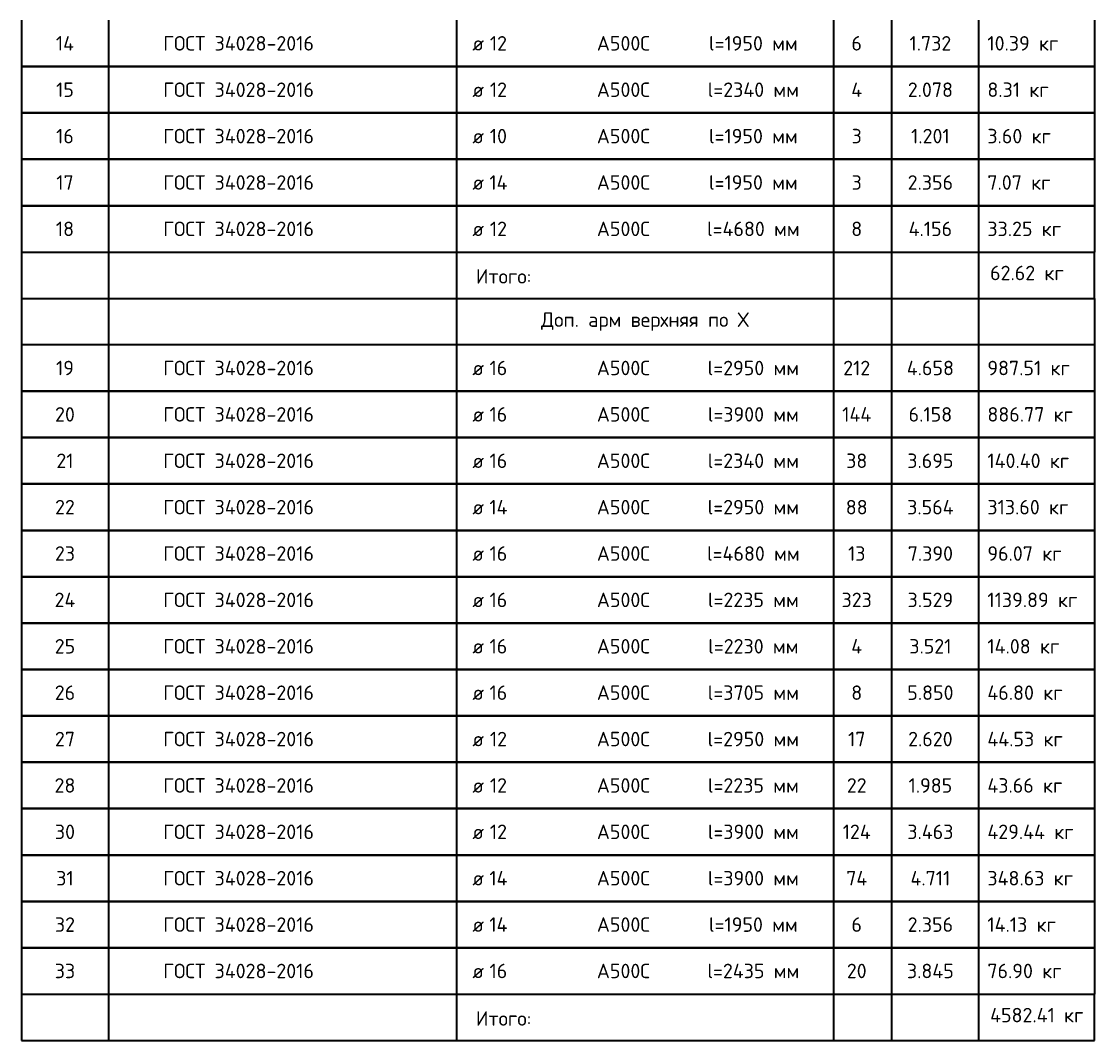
# Model space of a CAD drawing. Header units: metres. Extents: x -38 to 114, y -15 to 2.
# Tile 2 of 6: x 70.28 to 79.53, y -15.29 to -6.5. Entities that reach past the tile are written whole.
import ezdxf

# ---------------------------------------------------------------- set-up
doc = ezdxf.new("R2010")
doc.units = ezdxf.units.M
doc.layers.add('XR$2$STANDARD_1', color=7, linetype='Continuous', lineweight=25)
doc.styles.add('ISOCPEUR', font='txt')

msp = doc.modelspace()

# ---------------------------------------------------------------- linework, layer by layer
at = {"layer": 'XR$2$STANDARD_1', "color": 7, "linetype": 'Continuous', "lineweight": 35, "transparency": 33554687}
for p, q in [((70.2814, -6.4927), (70.2814, -6.8927)), ((71.0314, -6.4927), (71.0314, -6.8927)), ((74.0314, -6.4927), (74.0314, -6.8927)), ((77.2814, -6.4927), (77.2814, -6.8927)), ((77.7814, -6.4927), (77.7814, -6.8927)), ((78.5314, -6.4927), (78.5314, -6.8927)), ((79.5314, -6.4927), (79.5314, -6.8927)), ((70.2814, -6.8927), (79.5314, -6.8927)), ((79.5314, -6.8927), (70.2814, -6.8927)), ((70.2814, -6.8927), (70.2814, -7.2927)), ((71.0314, -6.8927), (71.0314, -7.2927)), ((74.0314, -6.8927), (74.0314, -7.2927)), ((77.2814, -6.8927), (77.2814, -7.2927)), ((77.7814, -6.8927), (77.7814, -7.2927)), ((78.5314, -6.8927), (78.5314, -7.2927)), ((79.5314, -6.8927), (79.5314, -7.2927)), ((70.2814, -7.2927), (79.5314, -7.2927)), ((79.5314, -7.2927), (70.2814, -7.2927)), ((70.2814, -7.2927), (70.2814, -7.6927)), ((71.0314, -7.2927), (71.0314, -7.6927)), ((74.0314, -7.2927), (74.0314, -7.6927)), ((77.2814, -7.2927), (77.2814, -7.6927)), ((77.7814, -7.2927), (77.7814, -7.6927)), ((78.5314, -7.2927), (78.5314, -7.6927)), ((79.5314, -7.2927), (79.5314, -7.6927)), ((70.2814, -7.6927), (79.5314, -7.6927)), ((79.5314, -7.6927), (70.2814, -7.6927)), ((70.2814, -7.6927), (70.2814, -8.0927)), ((71.0314, -7.6927), (71.0314, -8.0927)), ((74.0314, -7.6927), (74.0314, -8.0927)), ((77.2814, -7.6927), (77.2814, -8.0927)), ((77.7814, -7.6927), (77.7814, -8.0927)), ((78.5314, -7.6927), (78.5314, -8.0927)), ((79.5314, -7.6927), (79.5314, -8.0927)), ((70.2814, -8.0927), (79.5314, -8.0927)), ((79.5314, -8.0927), (70.2814, -8.0927)), ((70.2814, -8.0927), (70.2814, -8.4927)), ((71.0314, -8.0927), (71.0314, -8.4927)), ((74.0314, -8.0927), (74.0314, -8.4927)), ((77.2814, -8.0927), (77.2814, -8.4927)), ((77.7814, -8.0927), (77.7814, -8.4927)), ((78.5314, -8.0927), (78.5314, -8.4927)), ((79.5314, -8.0927), (79.5314, -8.4927)), ((70.2814, -8.4927), (70.2814, -8.8927)), ((70.2814, -8.4927), (79.5314, -8.4927)), ((71.0314, -8.4927), (71.0314, -8.8927)), ((74.0314, -8.4927), (74.0314, -8.8927)), ((77.2814, -8.4927), (77.2814, -8.8927)), ((77.7814, -8.4927), (77.7814, -8.8927)), ((78.5314, -8.4927), (78.5314, -8.8927)), ((79.5314, -8.8927), (79.5314, -8.4927)), ((70.2814, -8.8927), (79.5314, -8.8927)), ((70.2814, -8.8927), (70.2814, -9.2927)), ((71.0314, -8.8927), (71.0314, -9.2927)), ((74.0314, -8.8927), (74.0314, -9.2927)), ((77.2814, -8.8927), (77.2814, -9.2927)), ((77.7814, -8.8927), (77.7814, -9.2927)), ((78.5314, -8.8927), (78.5314, -9.2927)), ((79.5314, -8.8927), (79.5314, -9.2927)), ((79.5314, -9.2927), (70.2814, -9.2927)), ((70.2814, -9.2927), (70.2814, -9.6927)), ((71.0314, -9.2927), (71.0314, -9.6927)), ((74.0314, -9.2927), (74.0314, -9.6927)), ((77.2814, -9.2927), (77.2814, -9.6927)), ((77.7814, -9.2927), (77.7814, -9.6927)), ((78.5314, -9.2927), (78.5314, -9.6927)), ((79.5314, -9.2927), (79.5314, -9.6927)), ((70.2814, -9.6927), (79.5314, -9.6927)), ((79.5314, -9.6927), (70.2814, -9.6927)), ((70.2814, -9.6927), (70.2814, -10.0927)), ((71.0314, -9.6927), (71.0314, -10.0927)), ((74.0314, -9.6927), (74.0314, -10.0927)), ((77.2814, -9.6927), (77.2814, -10.0927)), ((77.7814, -9.6927), (77.7814, -10.0927)), ((78.5314, -9.6927), (78.5314, -10.0927)), ((79.5314, -9.6927), (79.5314, -10.0927)), ((70.2814, -10.0927), (79.5314, -10.0927)), ((79.5314, -10.0927), (70.2814, -10.0927)), ((70.2814, -10.0927), (70.2814, -10.4927)), ((71.0314, -10.0927), (71.0314, -10.4927)), ((74.0314, -10.0927), (74.0314, -10.4927)), ((77.2814, -10.0927), (77.2814, -10.4927)), ((77.7814, -10.0927), (77.7814, -10.4927)), ((78.5314, -10.0927), (78.5314, -10.4927)), ((79.5314, -10.0927), (79.5314, -10.4927)), ((70.2814, -10.4927), (79.5314, -10.4927)), ((79.5314, -10.4927), (70.2814, -10.4927)), ((70.2814, -10.4927), (70.2814, -10.8927)), ((71.0314, -10.4927), (71.0314, -10.8927)), ((74.0314, -10.4927), (74.0314, -10.8927)), ((77.2814, -10.4927), (77.2814, -10.8927)), ((77.7814, -10.4927), (77.7814, -10.8927)), ((78.5314, -10.4927), (78.5314, -10.8927)), ((79.5314, -10.4927), (79.5314, -10.8927)), ((70.2814, -10.8927), (79.5314, -10.8927)), ((79.5314, -10.8927), (70.2814, -10.8927)), ((70.2814, -10.8927), (70.2814, -11.2927)), ((71.0314, -10.8927), (71.0314, -11.2927)), ((74.0314, -10.8927), (74.0314, -11.2927)), ((77.2814, -10.8927), (77.2814, -11.2927)), ((77.7814, -10.8927), (77.7814, -11.2927)), ((78.5314, -10.8927), (78.5314, -11.2927)), ((79.5314, -10.8927), (79.5314, -11.2927)), ((70.2814, -11.2927), (79.5314, -11.2927)), ((79.5314, -11.2927), (70.2814, -11.2927)), ((70.2814, -11.2927), (70.2814, -11.6927)), ((71.0314, -11.2927), (71.0314, -11.6927)), ((74.0314, -11.2927), (74.0314, -11.6927)), ((77.2814, -11.2927), (77.2814, -11.6927)), ((77.7814, -11.2927), (77.7814, -11.6927)), ((78.5314, -11.2927), (78.5314, -11.6927)), ((79.5314, -11.2927), (79.5314, -11.6927)), ((70.2814, -11.6927), (79.5314, -11.6927)), ((79.5314, -11.6927), (70.2814, -11.6927)), ((70.2814, -11.6927), (70.2814, -12.0927)), ((71.0314, -11.6927), (71.0314, -12.0927)), ((74.0314, -11.6927), (74.0314, -12.0927)), ((77.2814, -11.6927), (77.2814, -12.0927)), ((77.7814, -11.6927), (77.7814, -12.0927)), ((78.5314, -11.6927), (78.5314, -12.0927)), ((79.5314, -11.6927), (79.5314, -12.0927)), ((70.2814, -12.0927), (79.5314, -12.0927)), ((79.5314, -12.0927), (70.2814, -12.0927)), ((70.2814, -12.0927), (70.2814, -12.4927)), ((71.0314, -12.0927), (71.0314, -12.4927)), ((74.0314, -12.0927), (74.0314, -12.4927)), ((77.2814, -12.0927), (77.2814, -12.4927)), ((77.7814, -12.0927), (77.7814, -12.4927)), ((78.5314, -12.0927), (78.5314, -12.4927)), ((79.5314, -12.0927), (79.5314, -12.4927)), ((70.2814, -12.4927), (79.5314, -12.4927)), ((79.5314, -12.4927), (70.2814, -12.4927)), ((70.2814, -12.4927), (70.2814, -12.8927)), ((71.0314, -12.4927), (71.0314, -12.8927)), ((74.0314, -12.4927), (74.0314, -12.8927)), ((77.2814, -12.4927), (77.2814, -12.8927)), ((77.7814, -12.4927), (77.7814, -12.8927)), ((78.5314, -12.4927), (78.5314, -12.8927)), ((79.5314, -12.4927), (79.5314, -12.8927)), ((70.2814, -12.8927), (79.5314, -12.8927)), ((79.5314, -12.8927), (70.2814, -12.8927)), ((70.2814, -12.8927), (70.2814, -13.2927)), ((71.0314, -12.8927), (71.0314, -13.2927)), ((74.0314, -12.8927), (74.0314, -13.2927)), ((77.2814, -12.8927), (77.2814, -13.2927)), ((77.7814, -12.8927), (77.7814, -13.2927)), ((78.5314, -12.8927), (78.5314, -13.2927)), ((79.5314, -12.8927), (79.5314, -13.2927)), ((70.2814, -13.2927), (79.5314, -13.2927)), ((79.5314, -13.2927), (70.2814, -13.2927)), ((70.2814, -13.2927), (70.2814, -13.6927)), ((71.0314, -13.2927), (71.0314, -13.6927)), ((74.0314, -13.2927), (74.0314, -13.6927)), ((77.2814, -13.2927), (77.2814, -13.6927)), ((77.7814, -13.2927), (77.7814, -13.6927)), ((78.5314, -13.2927), (78.5314, -13.6927)), ((79.5314, -13.2927), (79.5314, -13.6927)), ((70.2814, -13.6927), (79.5314, -13.6927)), ((79.5314, -13.6927), (70.2814, -13.6927)), ((70.2814, -13.6927), (70.2814, -14.0927)), ((71.0314, -13.6927), (71.0314, -14.0927)), ((74.0314, -13.6927), (74.0314, -14.0927)), ((77.2814, -13.6927), (77.2814, -14.0927)), ((77.7814, -13.6927), (77.7814, -14.0927)), ((78.5314, -13.6927), (78.5314, -14.0927)), ((79.5314, -13.6927), (79.5314, -14.0927)), ((70.2814, -14.0927), (79.5314, -14.0927)), ((79.5314, -14.0927), (70.2814, -14.0927)), ((70.2814, -14.0927), (70.2814, -14.4927)), ((71.0314, -14.0927), (71.0314, -14.4927)), ((74.0314, -14.0927), (74.0314, -14.4927)), ((77.2814, -14.0927), (77.2814, -14.4927)), ((77.7814, -14.0927), (77.7814, -14.4927)), ((78.5314, -14.0927), (78.5314, -14.4927)), ((79.5314, -14.0927), (79.5314, -14.4927)), ((70.2814, -14.4927), (79.5314, -14.4927)), ((79.5314, -14.4927), (70.2814, -14.4927)), ((70.2814, -14.4927), (70.2814, -14.8927)), ((71.0314, -14.4927), (71.0314, -14.8927)), ((74.0314, -14.4927), (74.0314, -14.8927)), ((77.2814, -14.4927), (77.2814, -14.8927)), ((77.7814, -14.4927), (77.7814, -14.8927)), ((78.5314, -14.4927), (78.5314, -14.8927)), ((79.5314, -14.4927), (79.5314, -14.8927)), ((70.2814, -14.8927), (70.2814, -15.2927)), ((70.2814, -14.8927), (79.5314, -14.8927)), ((71.0314, -14.8927), (71.0314, -15.2927)), ((74.0314, -14.8927), (74.0314, -15.2927)), ((77.2814, -14.8927), (77.2814, -15.2927)), ((77.7814, -14.8927), (77.7814, -15.2927)), ((78.5314, -14.8927), (78.5314, -15.2927)), ((79.5314, -15.2927), (79.5314, -14.8927)), ((70.2814, -15.2927), (79.5314, -15.2927))]:
    msp.add_line(p, q, dxfattribs=at)
at = {"layer": 'XR$2$STANDARD_1', "color": 7, "linetype": 'Continuous', "lineweight": 13, "transparency": 33554687}
for p, q in [((79.5314, -6.8927), (70.2814, -6.8927)), ((79.5314, -7.2927), (70.2814, -7.2927)), ((79.5314, -7.6927), (70.2814, -7.6927)), ((79.5314, -8.0927), (70.2814, -8.0927)), ((79.5314, -8.4927), (70.2814, -8.4927)), ((79.5314, -9.6927), (70.2814, -9.6927)), ((79.5314, -10.0927), (70.2814, -10.0927)), ((79.5314, -10.4927), (70.2814, -10.4927)), ((79.5314, -10.8927), (70.2814, -10.8927)), ((79.5314, -11.2927), (70.2814, -11.2927)), ((79.5314, -11.6927), (70.2814, -11.6927)), ((79.5314, -12.0927), (70.2814, -12.0927)), ((79.5314, -12.4927), (70.2814, -12.4927)), ((79.5314, -12.8927), (70.2814, -12.8927)), ((79.5314, -13.2927), (70.2814, -13.2927)), ((79.5314, -13.6927), (70.2814, -13.6927)), ((79.5314, -14.0927), (70.2814, -14.0927)), ((79.5314, -14.4927), (70.2814, -14.4927)), ((79.5314, -14.8927), (70.2814, -14.8927))]:
    msp.add_line(p, q, dxfattribs=at)

# ---------------------------------------------------------------- texts
at = {"layer": 'XR$2$STANDARD_1', "color": 7, "linetype": 'Continuous', "lineweight": 35, "transparency": 33554687, "char_height": 0.0625, "style": 'ISOCPEUR'}
for s, insert, width, attachment_point in [('\\A1;{\\fISOCPEUR|i0|b0;\\H0.125000;\\W1.000000;\\C7;ГОСТ 34028-2016}\\P', (72.1531, -6.6927), 1.372706, 5), ('\\A1;{\\fISOCPEUR|i0|b0;\\H0.125000;\\W1.000000;\\C7;l=1950 мм}\\P', (76.5902, -6.6927), 0.796032, 5), ('\\A1;{\\fISOCPEUR|i0|b0;\\H0.125000;\\W1.000000;\\C7;14}\\P', (70.6564, -6.6927), 0.210294, 5), ('\\A1;{\\fISOCPEUR|i0|b0;\\H0.125000;\\W1.000000;\\C7;ø}\\P', (74.2186, -6.6927), 0.163636, 5), ('\\A1;{\\fISOCPEUR|i0|b0;\\H0.125000;\\W1.000000;\\C7;12}\\P', (74.3928, -6.6927), 0.196875, 5), ('\\A1;{\\fISOCPEUR|i0|b0;\\H0.125000;\\W1.000000;\\C7;А500С}\\P', (75.4707, -6.6927), 0.521795, 5), ('\\A1;{\\fISOCPEUR|i0|b0;\\H0.125000;\\W1.000000;\\C7;6}\\P', (77.4814, -6.6927), 0.136111, 5), ('\\A1;{\\fISOCPEUR|i0|b0;\\H0.125000;\\W1.000000;\\C7;1.732}\\P', (78.1164, -6.6927), 0.417424, 5), ('\\A1;{\\fISOCPEUR|i0|b0;\\H0.125000;\\W1.000000;\\C7;10.39 кг}\\P', (78.6077, -6.6927), 0.670283, 4), ('\\A1;{\\fISOCPEUR|i0|b0;\\H0.125000;\\W1.000000;\\C7;ГОСТ 34028-2016}\\P', (72.1531, -7.0927), 1.372706, 5), ('\\A1;{\\fISOCPEUR|i0|b0;\\H0.125000;\\W1.000000;\\C7;12}\\P', (74.3928, -7.0927), 0.196875, 5), ('\\A1;{\\fISOCPEUR|i0|b0;\\H0.125000;\\W1.000000;\\C7;А500С}\\P', (75.4707, -7.0927), 0.521795, 5), ('\\A1;{\\fISOCPEUR|i0|b0;\\H0.125000;\\W1.000000;\\C7;l=2340 мм}\\P', (76.5902, -7.0927), 0.835547, 5), ('\\A1;{\\fISOCPEUR|i0|b0;\\H0.125000;\\W1.000000;\\C7;2.078}\\P', (78.1164, -7.0927), 0.446212, 5), ('\\A1;{\\fISOCPEUR|i0|b0;\\H0.125000;\\W1.000000;\\C7;8.31 кг}\\P', (78.6077, -7.0927), 0.582065, 4), ('\\A1;{\\fISOCPEUR|i0|b0;\\H0.125000;\\W1.000000;\\C7;15}\\P', (70.6564, -7.0927), 0.196875, 5), ('\\A1;{\\fISOCPEUR|i0|b0;\\H0.125000;\\W1.000000;\\C7;ø}\\P', (74.2186, -7.0927), 0.163636, 5), ('\\A1;{\\fISOCPEUR|i0|b0;\\H0.125000;\\W1.000000;\\C7;4}\\P', (77.4814, -7.0927), 0.15, 5), ('\\A1;{\\fISOCPEUR|i0|b0;\\H0.125000;\\W1.000000;\\C7;ГОСТ 34028-2016}\\P', (72.1531, -7.4927), 1.372706, 5), ('\\A1;{\\fISOCPEUR|i0|b0;\\H0.125000;\\W1.000000;\\C7;l=1950 мм}\\P', (76.5902, -7.4927), 0.796032, 5), ('\\A1;{\\fISOCPEUR|i0|b0;\\H0.125000;\\W1.000000;\\C7;16}\\P', (70.6564, -7.4927), 0.196875, 5), ('\\A1;{\\fISOCPEUR|i0|b0;\\H0.125000;\\W1.000000;\\C7;ø}\\P', (74.2186, -7.4927), 0.163636, 5), ('\\A1;{\\fISOCPEUR|i0|b0;\\H0.125000;\\W1.000000;\\C7;10}\\P', (74.3928, -7.4927), 0.196875, 5), ('\\A1;{\\fISOCPEUR|i0|b0;\\H0.125000;\\W1.000000;\\C7;А500С}\\P', (75.4707, -7.4927), 0.521795, 5), ('\\A1;{\\fISOCPEUR|i0|b0;\\H0.125000;\\W1.000000;\\C7;3}\\P', (77.4814, -7.4927), 0.136111, 5), ('\\A1;{\\fISOCPEUR|i0|b0;\\H0.125000;\\W1.000000;\\C7;1.201}\\P', (78.1164, -7.4927), 0.388636, 5), ('\\A1;{\\fISOCPEUR|i0|b0;\\H0.125000;\\W1.000000;\\C7;3.60 кг}\\P', (78.6077, -7.4927), 0.609783, 4), ('\\A1;{\\fISOCPEUR|i0|b0;\\H0.125000;\\W1.000000;\\C7;ГОСТ 34028-2016}\\P', (72.1531, -7.8927), 1.372706, 5), ('\\A1;{\\fISOCPEUR|i0|b0;\\H0.125000;\\W1.000000;\\C7;l=1950 мм}\\P', (76.5902, -7.8927), 0.796032, 5), ('\\A1;{\\fISOCPEUR|i0|b0;\\H0.125000;\\W1.000000;\\C7;17}\\P', (70.6564, -7.8927), 0.196875, 5), ('\\A1;{\\fISOCPEUR|i0|b0;\\H0.125000;\\W1.000000;\\C7;ø}\\P', (74.2186, -7.8927), 0.163636, 5), ('\\A1;{\\fISOCPEUR|i0|b0;\\H0.125000;\\W1.000000;\\C7;14}\\P', (74.3928, -7.8927), 0.210294, 5), ('\\A1;{\\fISOCPEUR|i0|b0;\\H0.125000;\\W1.000000;\\C7;А500С}\\P', (75.4707, -7.8927), 0.521795, 5), ('\\A1;{\\fISOCPEUR|i0|b0;\\H0.125000;\\W1.000000;\\C7;3}\\P', (77.4814, -7.8927), 0.136111, 5), ('\\A1;{\\fISOCPEUR|i0|b0;\\H0.125000;\\W1.000000;\\C7;2.356}\\P', (78.1164, -7.8927), 0.446212, 5), ('\\A1;{\\fISOCPEUR|i0|b0;\\H0.125000;\\W1.000000;\\C7;7.07 кг}\\P', (78.6077, -7.8927), 0.609783, 4), ('\\A1;{\\fISOCPEUR|i0|b0;\\H0.125000;\\W1.000000;\\C7;ГОСТ 34028-2016}\\P', (72.1531, -8.2927), 1.372706, 5), ('\\A1;{\\fISOCPEUR|i0|b0;\\H0.125000;\\W1.000000;\\C7;18}\\P', (70.6564, -8.2927), 0.196875, 5), ('\\A1;{\\fISOCPEUR|i0|b0;\\H0.125000;\\W1.000000;\\C7;12}\\P', (74.3928, -8.2927), 0.196875, 5), ('\\A1;{\\fISOCPEUR|i0|b0;\\H0.125000;\\W1.000000;\\C7;А500С}\\P', (75.4707, -8.2927), 0.521795, 5), ('\\A1;{\\fISOCPEUR|i0|b0;\\H0.125000;\\W1.000000;\\C7;l=4680 мм}\\P', (76.5902, -8.2927), 0.835547, 5), ('\\A1;{\\fISOCPEUR|i0|b0;\\H0.125000;\\W1.000000;\\C7;8}\\P', (77.4814, -8.2927), 0.136111, 5), ('\\A1;{\\fISOCPEUR|i0|b0;\\H0.125000;\\W1.000000;\\C7;4.156}\\P', (78.1164, -8.2927), 0.430147, 5), ('\\A1;{\\fISOCPEUR|i0|b0;\\H0.125000;\\W1.000000;\\C7;33.25 кг}\\P', (78.6077, -8.2927), 0.697642, 4), ('\\A1;{\\fISOCPEUR|i0|b0;\\H0.125000;\\W1.000000;\\C7;ø}\\P', (74.2186, -8.2927), 0.163636, 5), ('\\A1;{\\fISOCPEUR|i0|b0;\\H0.125000;\\W1.000000;\\C7;Итого:}\\P', (74.4375, -8.7021), 0.572093, 5), ('\\A1;{\\fISOCPEUR|i0|b0;\\H0.125000;\\W1.000000;\\C7;62.62 кг}\\P', (78.6312, -8.6732), 0.697642, 4), ('\\A1;{\\fISOCPEUR|i0|b0;\\H0.125000;\\W1.000000;\\C7;ГОСТ 34028-2016}\\P', (72.1531, -9.4927), 1.372706, 5), ('\\A1;{\\fISOCPEUR|i0|b0;\\H0.125000;\\W1.000000;\\C7;19}\\P', (70.6564, -9.4927), 0.196875, 5), ('\\A1;{\\fISOCPEUR|i0|b0;\\H0.125000;\\W1.000000;\\C7;16}\\P', (74.3928, -9.4927), 0.196875, 5), ('\\A1;{\\fISOCPEUR|i0|b0;\\H0.125000;\\W1.000000;\\C7;А500С}\\P', (75.4707, -9.4927), 0.521795, 5), ('\\A1;{\\fISOCPEUR|i0|b0;\\H0.125000;\\W1.000000;\\C7;l=2950 мм}\\P', (76.5902, -9.4927), 0.823016, 5), ('\\A1;{\\fISOCPEUR|i0|b0;\\H0.125000;\\W1.000000;\\C7;212}\\P', (77.4814, -9.4927), 0.28913, 5), ('\\A1;{\\fISOCPEUR|i0|b0;\\H0.125000;\\W1.000000;\\C7;4.658}\\P', (78.1164, -9.4927), 0.458824, 5), ('\\A1;{\\fISOCPEUR|i0|b0;\\H0.125000;\\W1.000000;\\C7;987.51 кг}\\P', (78.6077, -9.4927), 0.758333, 4), ('\\A1;{\\fISOCPEUR|i0|b0;\\H0.125000;\\W1.000000;\\C7;ø}\\P', (74.2186, -9.4927), 0.163636, 5), ('\\A1;{\\fISOCPEUR|i0|b0;\\H0.125000;\\W1.000000;\\C7;ГОСТ 34028-2016}\\P', (72.1531, -9.8927), 1.372706, 5), ('\\A1;{\\fISOCPEUR|i0|b0;\\H0.125000;\\W1.000000;\\C7;20}\\P', (70.6564, -9.8927), 0.229687, 5), ('\\A1;{\\fISOCPEUR|i0|b0;\\H0.125000;\\W1.000000;\\C7;ø}\\P', (74.2186, -9.8927), 0.163636, 5), ('\\A1;{\\fISOCPEUR|i0|b0;\\H0.125000;\\W1.000000;\\C7;16}\\P', (74.3928, -9.8927), 0.196875, 5), ('\\A1;{\\fISOCPEUR|i0|b0;\\H0.125000;\\W1.000000;\\C7;А500С}\\P', (75.4707, -9.8927), 0.521795, 5), ('\\A1;{\\fISOCPEUR|i0|b0;\\H0.125000;\\W1.000000;\\C7;l=3900 мм}\\P', (76.5902, -9.8927), 0.823016, 5), ('\\A1;{\\fISOCPEUR|i0|b0;\\H0.125000;\\W1.000000;\\C7;144}\\P', (77.4814, -9.8927), 0.315, 5), ('\\A1;{\\fISOCPEUR|i0|b0;\\H0.125000;\\W1.000000;\\C7;6.158}\\P', (78.1164, -9.8927), 0.417424, 5), ('\\A1;{\\fISOCPEUR|i0|b0;\\H0.125000;\\W1.000000;\\C7;886.77 кг}\\P', (78.6077, -9.8927), 0.785417, 4), ('\\A1;{\\fISOCPEUR|i0|b0;\\H0.125000;\\W1.000000;\\C7;ГОСТ 34028-2016}\\P', (72.1531, -10.2927), 1.372706, 5), ('\\A1;{\\fISOCPEUR|i0|b0;\\H0.125000;\\W1.000000;\\C7;21}\\P', (70.6564, -10.2927), 0.196875, 5), ('\\A1;{\\fISOCPEUR|i0|b0;\\H0.125000;\\W1.000000;\\C7;ø}\\P', (74.2186, -10.2927), 0.163636, 5), ('\\A1;{\\fISOCPEUR|i0|b0;\\H0.125000;\\W1.000000;\\C7;16}\\P', (74.3928, -10.2927), 0.196875, 5), ('\\A1;{\\fISOCPEUR|i0|b0;\\H0.125000;\\W1.000000;\\C7;А500С}\\P', (75.4707, -10.2927), 0.521795, 5), ('\\A1;{\\fISOCPEUR|i0|b0;\\H0.125000;\\W1.000000;\\C7;l=2340 мм}\\P', (76.5902, -10.2927), 0.835547, 5), ('\\A1;{\\fISOCPEUR|i0|b0;\\H0.125000;\\W1.000000;\\C7;38}\\P', (77.4814, -10.2927), 0.229687, 5), ('\\A1;{\\fISOCPEUR|i0|b0;\\H0.125000;\\W1.000000;\\C7;3.695}\\P', (78.1164, -10.2927), 0.446212, 5), ('\\A1;{\\fISOCPEUR|i0|b0;\\H0.125000;\\W1.000000;\\C7;140.40 кг}\\P', (78.6077, -10.2927), 0.783468, 4), ('\\A1;{\\fISOCPEUR|i0|b0;\\H0.125000;\\W1.000000;\\C7;ГОСТ 34028-2016}\\P', (72.1531, -10.6927), 1.372706, 5), ('\\A1;{\\fISOCPEUR|i0|b0;\\H0.125000;\\W1.000000;\\C7;22}\\P', (70.6564, -10.6927), 0.229687, 5), ('\\A1;{\\fISOCPEUR|i0|b0;\\H0.125000;\\W1.000000;\\C7;14}\\P', (74.3928, -10.6927), 0.210294, 5), ('\\A1;{\\fISOCPEUR|i0|b0;\\H0.125000;\\W1.000000;\\C7;А500С}\\P', (75.4707, -10.6927), 0.521795, 5), ('\\A1;{\\fISOCPEUR|i0|b0;\\H0.125000;\\W1.000000;\\C7;l=2950 мм}\\P', (76.5902, -10.6927), 0.823016, 5), ('\\A1;{\\fISOCPEUR|i0|b0;\\H0.125000;\\W1.000000;\\C7;88}\\P', (77.4814, -10.6927), 0.229687, 5), ('\\A1;{\\fISOCPEUR|i0|b0;\\H0.125000;\\W1.000000;\\C7;3.564}\\P', (78.1164, -10.6927), 0.458824, 5), ('\\A1;{\\fISOCPEUR|i0|b0;\\H0.125000;\\W1.000000;\\C7;313.60 кг}\\P', (78.6077, -10.6927), 0.758333, 4), ('\\A1;{\\fISOCPEUR|i0|b0;\\H0.125000;\\W1.000000;\\C7;ø}\\P', (74.2186, -10.6927), 0.163636, 5), ('\\A1;{\\fISOCPEUR|i0|b0;\\H0.125000;\\W1.000000;\\C7;ГОСТ 34028-2016}\\P', (72.1531, -11.0927), 1.372706, 5), ('\\A1;{\\fISOCPEUR|i0|b0;\\H0.125000;\\W1.000000;\\C7;23}\\P', (70.6564, -11.0927), 0.229687, 5), ('\\A1;{\\fISOCPEUR|i0|b0;\\H0.125000;\\W1.000000;\\C7;ø}\\P', (74.2186, -11.0927), 0.163636, 5), ('\\A1;{\\fISOCPEUR|i0|b0;\\H0.125000;\\W1.000000;\\C7;16}\\P', (74.3928, -11.0927), 0.196875, 5), ('\\A1;{\\fISOCPEUR|i0|b0;\\H0.125000;\\W1.000000;\\C7;А500С}\\P', (75.4707, -11.0927), 0.521795, 5), ('\\A1;{\\fISOCPEUR|i0|b0;\\H0.125000;\\W1.000000;\\C7;l=4680 мм}\\P', (76.5902, -11.0927), 0.835547, 5), ('\\A1;{\\fISOCPEUR|i0|b0;\\H0.125000;\\W1.000000;\\C7;13}\\P', (77.4814, -11.0927), 0.196875, 5), ('\\A1;{\\fISOCPEUR|i0|b0;\\H0.125000;\\W1.000000;\\C7;7.390}\\P', (78.1164, -11.0927), 0.446212, 5), ('\\A1;{\\fISOCPEUR|i0|b0;\\H0.125000;\\W1.000000;\\C7;96.07 кг}\\P', (78.6077, -11.0927), 0.697642, 4), ('\\A1;{\\fISOCPEUR|i0|b0;\\H0.125000;\\W1.000000;\\C7;ГОСТ 34028-2016}\\P', (72.1531, -11.4927), 1.372706, 5), ('\\A1;{\\fISOCPEUR|i0|b0;\\H0.125000;\\W1.000000;\\C7;1139.89 кг}\\P', (78.6077, -11.4927), 0.819403, 4), ('\\A1;{\\fISOCPEUR|i0|b0;\\H0.125000;\\W1.000000;\\C7;24}\\P', (70.6564, -11.4927), 0.242647, 5), ('\\A1;{\\fISOCPEUR|i0|b0;\\H0.125000;\\W1.000000;\\C7;ø}\\P', (74.2186, -11.4927), 0.163636, 5), ('\\A1;{\\fISOCPEUR|i0|b0;\\H0.125000;\\W1.000000;\\C7;16}\\P', (74.3928, -11.4927), 0.196875, 5), ('\\A1;{\\fISOCPEUR|i0|b0;\\H0.125000;\\W1.000000;\\C7;А500С}\\P', (75.4707, -11.4927), 0.521795, 5), ('\\A1;{\\fISOCPEUR|i0|b0;\\H0.125000;\\W1.000000;\\C7;l=2235 мм}\\P', (76.5902, -11.4927), 0.823016, 5), ('\\A1;{\\fISOCPEUR|i0|b0;\\H0.125000;\\W1.000000;\\C7;323}\\P', (77.4814, -11.4927), 0.319565, 5), ('\\A1;{\\fISOCPEUR|i0|b0;\\H0.125000;\\W1.000000;\\C7;3.529}\\P', (78.1164, -11.4927), 0.446212, 5), ('\\A1;{\\fISOCPEUR|i0|b0;\\H0.125000;\\W1.000000;\\C7;ГОСТ 34028-2016}\\P', (72.1531, -11.8927), 1.372706, 5), ('\\A1;{\\fISOCPEUR|i0|b0;\\H0.125000;\\W1.000000;\\C7;25}\\P', (70.6564, -11.8927), 0.229687, 5), ('\\A1;{\\fISOCPEUR|i0|b0;\\H0.125000;\\W1.000000;\\C7;16}\\P', (74.3928, -11.8927), 0.196875, 5), ('\\A1;{\\fISOCPEUR|i0|b0;\\H0.125000;\\W1.000000;\\C7;А500С}\\P', (75.4707, -11.8927), 0.521795, 5), ('\\A1;{\\fISOCPEUR|i0|b0;\\H0.125000;\\W1.000000;\\C7;l=2230 мм}\\P', (76.5902, -11.8927), 0.823016, 5), ('\\A1;{\\fISOCPEUR|i0|b0;\\H0.125000;\\W1.000000;\\C7;4}\\P', (77.4814, -11.8927), 0.15, 5), ('\\A1;{\\fISOCPEUR|i0|b0;\\H0.125000;\\W1.000000;\\C7;3.521}\\P', (78.1164, -11.8927), 0.417424, 5), ('\\A1;{\\fISOCPEUR|i0|b0;\\H0.125000;\\W1.000000;\\C7;14.08 кг}\\P', (78.6077, -11.8927), 0.68287, 4), ('\\A1;{\\fISOCPEUR|i0|b0;\\H0.125000;\\W1.000000;\\C7;ø}\\P', (74.2186, -11.8927), 0.163636, 5), ('\\A1;{\\fISOCPEUR|i0|b0;\\H0.125000;\\W1.000000;\\C7;ГОСТ 34028-2016}\\P', (72.1531, -12.2927), 1.372706, 5), ('\\A1;{\\fISOCPEUR|i0|b0;\\H0.125000;\\W1.000000;\\C7;26}\\P', (70.6564, -12.2927), 0.229687, 5), ('\\A1;{\\fISOCPEUR|i0|b0;\\H0.125000;\\W1.000000;\\C7;ø}\\P', (74.2186, -12.2927), 0.163636, 5), ('\\A1;{\\fISOCPEUR|i0|b0;\\H0.125000;\\W1.000000;\\C7;16}\\P', (74.3928, -12.2927), 0.196875, 5), ('\\A1;{\\fISOCPEUR|i0|b0;\\H0.125000;\\W1.000000;\\C7;А500С}\\P', (75.4707, -12.2927), 0.521795, 5), ('\\A1;{\\fISOCPEUR|i0|b0;\\H0.125000;\\W1.000000;\\C7;l=3705 мм}\\P', (76.5902, -12.2927), 0.823016, 5), ('\\A1;{\\fISOCPEUR|i0|b0;\\H0.125000;\\W1.000000;\\C7;8}\\P', (77.4814, -12.2927), 0.136111, 5), ('\\A1;{\\fISOCPEUR|i0|b0;\\H0.125000;\\W1.000000;\\C7;5.850}\\P', (78.1164, -12.2927), 0.446212, 5), ('\\A1;{\\fISOCPEUR|i0|b0;\\H0.125000;\\W1.000000;\\C7;46.80 кг}\\P', (78.6077, -12.2927), 0.710185, 4), ('\\A1;{\\fISOCPEUR|i0|b0;\\H0.125000;\\W1.000000;\\C7;ГОСТ 34028-2016}\\P', (72.1531, -12.6927), 1.372706, 5), ('\\A1;{\\fISOCPEUR|i0|b0;\\H0.125000;\\W1.000000;\\C7;27}\\P', (70.6564, -12.6927), 0.229687, 5), ('\\A1;{\\fISOCPEUR|i0|b0;\\H0.125000;\\W1.000000;\\C7;ø}\\P', (74.2186, -12.6927), 0.163636, 5), ('\\A1;{\\fISOCPEUR|i0|b0;\\H0.125000;\\W1.000000;\\C7;12}\\P', (74.3928, -12.6927), 0.196875, 5), ('\\A1;{\\fISOCPEUR|i0|b0;\\H0.125000;\\W1.000000;\\C7;А500С}\\P', (75.4707, -12.6927), 0.521795, 5), ('\\A1;{\\fISOCPEUR|i0|b0;\\H0.125000;\\W1.000000;\\C7;l=2950 мм}\\P', (76.5902, -12.6927), 0.823016, 5), ('\\A1;{\\fISOCPEUR|i0|b0;\\H0.125000;\\W1.000000;\\C7;17}\\P', (77.4814, -12.6927), 0.196875, 5), ('\\A1;{\\fISOCPEUR|i0|b0;\\H0.125000;\\W1.000000;\\C7;2.620}\\P', (78.1164, -12.6927), 0.446212, 5), ('\\A1;{\\fISOCPEUR|i0|b0;\\H0.125000;\\W1.000000;\\C7;44.53 кг}\\P', (78.6077, -12.6927), 0.722727, 4), ('\\A1;{\\fISOCPEUR|i0|b0;\\H0.125000;\\W1.000000;\\C7;ГОСТ 34028-2016}\\P', (72.1531, -13.0927), 1.372706, 5), ('\\A1;{\\fISOCPEUR|i0|b0;\\H0.125000;\\W1.000000;\\C7;28}\\P', (70.6564, -13.0927), 0.229687, 5), ('\\A1;{\\fISOCPEUR|i0|b0;\\H0.125000;\\W1.000000;\\C7;12}\\P', (74.3928, -13.0927), 0.196875, 5), ('\\A1;{\\fISOCPEUR|i0|b0;\\H0.125000;\\W1.000000;\\C7;А500С}\\P', (75.4707, -13.0927), 0.521795, 5), ('\\A1;{\\fISOCPEUR|i0|b0;\\H0.125000;\\W1.000000;\\C7;l=2235 мм}\\P', (76.5902, -13.0927), 0.823016, 5), ('\\A1;{\\fISOCPEUR|i0|b0;\\H0.125000;\\W1.000000;\\C7;22}\\P', (77.4814, -13.0927), 0.229687, 5), ('\\A1;{\\fISOCPEUR|i0|b0;\\H0.125000;\\W1.000000;\\C7;1.985}\\P', (78.1164, -13.0927), 0.417424, 5), ('\\A1;{\\fISOCPEUR|i0|b0;\\H0.125000;\\W1.000000;\\C7;43.66 кг}\\P', (78.6077, -13.0927), 0.710185, 4), ('\\A1;{\\fISOCPEUR|i0|b0;\\H0.125000;\\W1.000000;\\C7;ø}\\P', (74.2186, -13.0927), 0.163636, 5), ('\\A1;{\\fISOCPEUR|i0|b0;\\H0.125000;\\W1.000000;\\C7;ГОСТ 34028-2016}\\P', (72.1531, -13.4927), 1.372706, 5), ('\\A1;{\\fISOCPEUR|i0|b0;\\H0.125000;\\W1.000000;\\C7;30}\\P', (70.6564, -13.4927), 0.229687, 5), ('\\A1;{\\fISOCPEUR|i0|b0;\\H0.125000;\\W1.000000;\\C7;ø}\\P', (74.2186, -13.4927), 0.163636, 5), ('\\A1;{\\fISOCPEUR|i0|b0;\\H0.125000;\\W1.000000;\\C7;12}\\P', (74.3928, -13.4927), 0.196875, 5), ('\\A1;{\\fISOCPEUR|i0|b0;\\H0.125000;\\W1.000000;\\C7;А500С}\\P', (75.4707, -13.4927), 0.521795, 5), ('\\A1;{\\fISOCPEUR|i0|b0;\\H0.125000;\\W1.000000;\\C7;l=3900 мм}\\P', (76.5902, -13.4927), 0.823016, 5), ('\\A1;{\\fISOCPEUR|i0|b0;\\H0.125000;\\W1.000000;\\C7;124}\\P', (77.4814, -13.4927), 0.302083, 5), ('\\A1;{\\fISOCPEUR|i0|b0;\\H0.125000;\\W1.000000;\\C7;3.463}\\P', (78.1164, -13.4927), 0.458824, 5), ('\\A1;{\\fISOCPEUR|i0|b0;\\H0.125000;\\W1.000000;\\C7;429.44 кг}\\P', (78.6077, -13.4927), 0.823016, 4), ('\\A1;{\\fISOCPEUR|i0|b0;\\H0.125000;\\W1.000000;\\C7;ГОСТ 34028-2016}\\P', (72.1531, -13.8927), 1.372706, 5), ('\\A1;{\\fISOCPEUR|i0|b0;\\H0.125000;\\W1.000000;\\C7;31}\\P', (70.6564, -13.8927), 0.196875, 5), ('\\A1;{\\fISOCPEUR|i0|b0;\\H0.125000;\\W1.000000;\\C7;ø}\\P', (74.2186, -13.8927), 0.163636, 5), ('\\A1;{\\fISOCPEUR|i0|b0;\\H0.125000;\\W1.000000;\\C7;14}\\P', (74.3928, -13.8927), 0.210294, 5), ('\\A1;{\\fISOCPEUR|i0|b0;\\H0.125000;\\W1.000000;\\C7;А500С}\\P', (75.4707, -13.8927), 0.521795, 5), ('\\A1;{\\fISOCPEUR|i0|b0;\\H0.125000;\\W1.000000;\\C7;l=3900 мм}\\P', (76.5902, -13.8927), 0.823016, 5), ('\\A1;{\\fISOCPEUR|i0|b0;\\H0.125000;\\W1.000000;\\C7;74}\\P', (77.4814, -13.8927), 0.242647, 5), ('\\A1;{\\fISOCPEUR|i0|b0;\\H0.125000;\\W1.000000;\\C7;4.711}\\P', (78.1164, -13.8927), 0.401471, 5), ('\\A1;{\\fISOCPEUR|i0|b0;\\H0.125000;\\W1.000000;\\C7;348.63 кг}\\P', (78.6077, -13.8927), 0.797951, 4), ('\\A1;{\\fISOCPEUR|i0|b0;\\H0.125000;\\W1.000000;\\C7;ГОСТ 34028-2016}\\P', (72.1531, -14.2927), 1.372706, 5), ('\\A1;{\\fISOCPEUR|i0|b0;\\H0.125000;\\W1.000000;\\C7;l=1950 мм}\\P', (76.5902, -14.2927), 0.796032, 5), ('\\A1;{\\fISOCPEUR|i0|b0;\\H0.125000;\\W1.000000;\\C7;32}\\P', (70.6564, -14.2927), 0.229687, 5), ('\\A1;{\\fISOCPEUR|i0|b0;\\H0.125000;\\W1.000000;\\C7;14}\\P', (74.3928, -14.2927), 0.210294, 5), ('\\A1;{\\fISOCPEUR|i0|b0;\\H0.125000;\\W1.000000;\\C7;А500С}\\P', (75.4707, -14.2927), 0.521795, 5), ('\\A1;{\\fISOCPEUR|i0|b0;\\H0.125000;\\W1.000000;\\C7;6}\\P', (77.4814, -14.2927), 0.136111, 5), ('\\A1;{\\fISOCPEUR|i0|b0;\\H0.125000;\\W1.000000;\\C7;2.356}\\P', (78.1164, -14.2927), 0.446212, 5), ('\\A1;{\\fISOCPEUR|i0|b0;\\H0.125000;\\W1.000000;\\C7;14.13 кг}\\P', (78.6077, -14.2927), 0.655556, 4), ('\\A1;{\\fISOCPEUR|i0|b0;\\H0.125000;\\W1.000000;\\C7;ø}\\P', (74.2186, -14.2927), 0.163636, 5), ('\\A1;{\\fISOCPEUR|i0|b0;\\H0.125000;\\W1.000000;\\C7;ГОСТ 34028-2016}\\P', (72.1531, -14.6927), 1.372706, 5), ('\\A1;{\\fISOCPEUR|i0|b0;\\H0.125000;\\W1.000000;\\C7;33}\\P', (70.6564, -14.6927), 0.229687, 5), ('\\A1;{\\fISOCPEUR|i0|b0;\\H0.125000;\\W1.000000;\\C7;ø}\\P', (74.2186, -14.6927), 0.163636, 5), ('\\A1;{\\fISOCPEUR|i0|b0;\\H0.125000;\\W1.000000;\\C7;16}\\P', (74.3928, -14.6927), 0.196875, 5), ('\\A1;{\\fISOCPEUR|i0|b0;\\H0.125000;\\W1.000000;\\C7;А500С}\\P', (75.4707, -14.6927), 0.521795, 5), ('\\A1;{\\fISOCPEUR|i0|b0;\\H0.125000;\\W1.000000;\\C7;l=2435 мм}\\P', (76.5902, -14.6927), 0.835547, 5), ('\\A1;{\\fISOCPEUR|i0|b0;\\H0.125000;\\W1.000000;\\C7;20}\\P', (77.4814, -14.6927), 0.229687, 5), ('\\A1;{\\fISOCPEUR|i0|b0;\\H0.125000;\\W1.000000;\\C7;3.845}\\P', (78.1164, -14.6927), 0.458824, 5), ('\\A1;{\\fISOCPEUR|i0|b0;\\H0.125000;\\W1.000000;\\C7;76.90 кг}\\P', (78.6077, -14.6927), 0.697642, 4), ('\\A1;{\\fISOCPEUR|i0|b0;\\H0.125000;\\W1.000000;\\C7;Итого:}\\P', (74.4375, -15.1021), 0.572093, 5), ('\\A1;{\\fISOCPEUR|i0|b0;\\H0.125000;\\W1.000000;\\C7;4582.41 кг}\\P', (78.6312, -15.0732), 0.871377, 4)]:
    msp.add_mtext(s, dxfattribs=dict(at, insert=insert, width=width, attachment_point=attachment_point))
at = {"layer": 'XR$2$STANDARD_1', "color": 7, "linetype": 'Continuous', "lineweight": 13, "transparency": 33554687, "insert": (75.6564, -9.0927), "char_height": 0.0625, "width": 1.87415, "attachment_point": 5, "style": 'ISOCPEUR'}
msp.add_mtext('\\A1;{\\fISOCPEUR|i0|b0;\\H0.125000;\\W1.000000;\\C7;Доп. арм верхняя по Х}\\P', dxfattribs=at)

doc.saveas('drawing.dxf')
